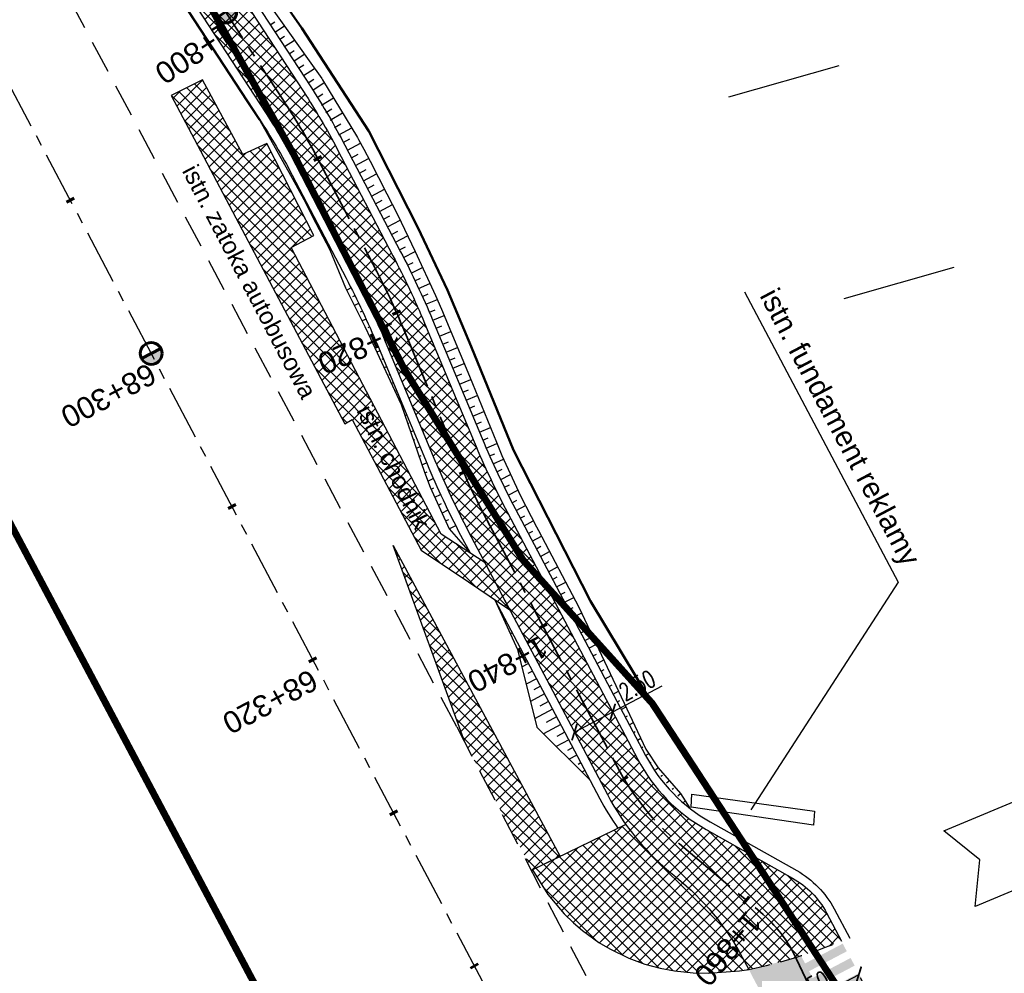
# Model space of a CAD drawing. Header units: metres. Extents: x 7529615 to 7533751, y 5721195 to 5727898.
# Tile 92 of 138: x 7530547 to 7530604, y 5726152 to 5726207. Entities that reach past the tile are written whole.
import ezdxf

# ---------------------------------------------------------------- set-up
doc = ezdxf.new("R2010")
doc.units = ezdxf.units.M
doc.header["$PDMODE"] = 1
doc.header["$PDSIZE"] = 0.3
for name, pattern in [('CENTER', [50.8, 31.75, -6.35, 6.35, -6.35]), ('CENTER2', [28.575, 19.05, -3.175, 3.175, -3.175]), ('DASHED', [19.05, 12.7, -6.35]), ('HIDDEN', [9.525, 6.35, -3.175])]:
    doc.linetypes.add(name, pattern=pattern)
for name, color, linetype in [('C-DROGI-SYTUACJA-ETYKIETY', 7, 'Continuous'), ('D-hatch-chodniki', 221, 'Continuous'), ('D-hatch-pobocza', 131, 'Continuous'), ('D-hatch-zieleńce', 102, 'Continuous'), ('D-pobocza', 60, 'Continuous'), ('D-skarpa', 2, 'Continuous'), ('D-skarpa-kreskowanie', 2, 'Continuous'), ('D-wymiary', 1, 'Continuous')]:
    doc.layers.add(name, color=color, linetype=linetype)
for name, color, linetype, lineweight, true_color in [('D-hatch-ciag-pieszo-rowerowy', 7, 'Continuous', 13, 0xff9f80), ('D-linia-podzialowa-ZRID', 7, 'Continuous', 50, 0x40ff00), ('D-podzialy-dzialek-etap-III', 7, 'Continuous', 30, 0xff0040), ('D-poziome-powl-czerwona', 7, 'Continuous', 9, 0xff6161)]:
    doc.layers.add(name, color=color, linetype=linetype, lineweight=lineweight, true_color=true_color)
for name, color, linetype, lineweight in [('D-krawędzie', 3, 'Continuous', 30), ('D-krawężniki-obniżone', 40, 'DASHED', 30), ('D-obrzeża', 2, 'Continuous', 30), ('D-opisy', 2, 'Continuous', 30), ('D-oś', 2, 'CENTER', 30), ('D-pas-drogowy', 7, 'HIDDEN', 50)]:
    doc.layers.add(name, color=color, linetype=linetype, lineweight=lineweight)
doc.layers.add('D-malowanie-proj', color=7, linetype='Continuous', true_color=0x3333ff)
doc.layers.add('poprzeczki', color=7, linetype='Continuous', true_color=0x0000c7)
doc.styles.add('DIMTEXT', font='simplex.shx', dxfattribs={"width": 0.7})
doc.styles.get("Standard").update_dxf_attribs({"font": 'arial.ttf'})
doc.dimstyles.new('500', dxfattribs={"dimtxt": 1, "dimasz": 0.7, "dimexe": 0.2, "dimexo": 0.5, "dimgap": 0.2, "dimtad": 1, "dimrnd": 0.005, "dimzin": 0, "dimdsep": 46, "dimtxsty": 'DIMTEXT', "dimblk": 'ARCHTICK', "dimcen": 0, "dimclrd": 256, "dimclre": 256, "dimclrt": 2, "dimadec": 5, "dimazin": 0, "dimtfac": 1, "dimtofl": 0, "dimtmove": 0, "dimatfit": 3, "dimfxl": 1, "dimtolj": 1, "dimtzin": 0, "dimlwd": -1, "dimlwe": -1, "dimarcsym": 0})
pattern_1 = [(45, (0, 0), (-0.33675960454, 0.33675960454), []), (135, (0, 0), (-0.33675960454, -0.33675960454), [])]

# ---------------------------------------------------------------- blocks, each defined once
blk = doc.blocks.new('_ArchTick')
at = {"color": 0, "linetype": 'ByBlock', "const_width": 0.15}
blk.add_lwpolyline([(-0.5, -0.5), (0.5, 0.5)], dxfattribs=at)
blk = doc.blocks.new('*D59')
at = {"layer": 'D-wymiary', "transparency": 16777216}
for p, q in [((7530595.227, 5726151.736), (7530590.379, 5726149.193)), ((7530595.455, 5726151.303), (7530595.32, 5726151.559)), ((7530590.606, 5726148.759), (7530590.472, 5726149.016))]:
    blk.add_line(p, q, dxfattribs=at)
at = {"layer": 'Defpoints', "color": 0, "transparency": 16777216}
for p in [(7530595.222, 5726151.746), (7530590.374, 5726149.202), (7530590.379, 5726149.193)]:
    blk.add_point(p, dxfattribs=at)
at = {"layer": 'D-wymiary', "transparency": 16777216, "xscale": 0.6999999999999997, "yscale": 0.6999999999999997, "zscale": 0.6999999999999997}
for p, rotation in [((7530595.227, 5726151.736), 27.68596842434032), ((7530590.379, 5726149.193), 207.6859684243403)]:
    blk.add_blockref('_ArchTick', p, dxfattribs=dict(at, rotation=rotation))
at = {"layer": 'D-wymiary', "color": 2, "transparency": 16777216, "insert": (7530592.478, 5726151.084), "char_height": 1, "attachment_point": 5, "rotation": 27.686, "style": 'DIMTEXT'}
blk.add_mtext('\\A1;5.50', dxfattribs=at)
blk = doc.blocks.new('kilometraz')
at = {"linetype": 'ByBlock', "lineweight": -2}
blk.add_hatch(color=0, dxfattribs=at).paths.add_polyline_path([(0, -0.28125, 0.41421356), (0.28125, 0, 0.41421356), (0, 0.28125)])
at = {"color": 0, "linetype": 'ByBlock', "lineweight": -2}
blk.add_line((0, 0.28125), (0, -0.28125), dxfattribs=at)
blk.add_circle((0, 0), 0.28125, dxfattribs=at)
blk = doc.blocks.new('AeccTickLine')
at = {"color": 0, "linetype": 'ByBlock', "lineweight": -2}
blk.add_line((0, 1), (0, -1), dxfattribs=at)
blk = doc.blocks.new('*D106')
at = {"layer": 'D-wymiary', "linetype": 'ByBlock', "transparency": 16777216}
for p, q in [((7530581.019, 5726166.916), (7530583.878, 5726168.426)), ((7530580.785, 5726167.358), (7530580.925, 5726167.093)), ((7530578.808, 5726165.749), (7530581.019, 5726166.916)), ((7530578.574, 5726166.191), (7530578.714, 5726165.926))]:
    blk.add_line(p, q, dxfattribs=at)
at = {"layer": 'Defpoints', "color": 0, "linetype": 'ByBlock', "transparency": 16777216}
for p in [(7530581.019, 5726166.916), (7530581.019, 5726166.916), (7530578.808, 5726165.749)]:
    blk.add_point(p, dxfattribs=at)
at = {"layer": 'D-wymiary', "linetype": 'ByBlock', "transparency": 16777216, "xscale": 0.6999999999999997, "yscale": 0.6999999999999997, "zscale": 0.6999999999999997}
for p, rotation in [((7530581.019, 5726166.916), 27.83182755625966), ((7530578.808, 5726165.749), 207.8318275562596)]:
    blk.add_blockref('_ArchTick', p, dxfattribs=dict(at, rotation=rotation))
at = {"layer": 'D-wymiary', "color": 2, "linetype": 'ByBlock', "transparency": 16777216, "insert": (7530582.431, 5726168.453), "char_height": 1, "attachment_point": 5, "rotation": 27.8318, "style": 'DIMTEXT'}
blk.add_mtext('\\A1;2.50', dxfattribs=at)

msp = doc.modelspace()

# ---------------------------------------------------------------- hatches: boundary and pattern name
at = {"layer": 'D-hatch-chodniki', "true_color": 0x6e6e6e}
h = msp.add_hatch(dxfattribs=at)
h.set_pattern_fill('ANSI37', color=8, scale=0.15, style=0)
h.set_pattern_definition(pattern_1)
h.paths.add_polyline_path([(7530569.95, 5726176.26), (7530572.683, 5726174.422), (7530575.08, 5726172.81), (7530573.655, 5726175.53), (7530571.11, 5726177.18), (7530566.591, 5726185.821), (7530562.45, 5726193.74), (7530563.76, 5726194.44), (7530561.035, 5726199.74), (7530559.65, 5726199.11), (7530557.32, 5726203.42), (7530555.52, 5726202.51), (7530557.01, 5726199.688), (7530559.614, 5726194.768), (7530565.54, 5726183.56), (7530565.97, 5726183.81)])
at = {"layer": 'D-hatch-ciag-pieszo-rowerowy'}
h = msp.add_hatch(dxfattribs=at)
h.set_pattern_fill('ANSI37', color=256, scale=0.15, style=0)
h.set_pattern_definition(pattern_1)
edge = h.paths.add_edge_path()
edge.add_line((7530579.999, 5726163.494), (7530582.284, 5726164.519))
edge.add_line((7530582.284, 5726164.519), (7530574.938, 5726178.434))
edge.add_arc((7530619.154, 5726201.777), 50, 202.668, 207.8318, ccw=False)
edge.add_line((7530573.016, 5726182.508), (7530570.15, 5726189.371))
edge.add_arc((7530524.012, 5726170.102), 50, 22.668, 27.5934)
edge.add_line((7530568.325, 5726193.262), (7530565.111, 5726199.411))
edge.add_arc((7530529.661, 5726180.883), 40, 27.5934, 33.1309)
edge.add_line((7530563.158, 5726202.745), (7530555.511, 5726214.462))
edge.add_arc((7530589.008, 5726236.325), 40, 208.4475, 213.1309, ccw=False)
edge.add_line((7530553.837, 5726217.27), (7530543.028, 5726237.223))
edge.add_line((7530543.028, 5726237.223), (7530528.099, 5726266.319))
edge.add_line((7530528.099, 5726266.319), (7530507.524, 5726305.704))
edge.add_line((7530507.524, 5726305.704), (7530488.366, 5726341.909))
edge.add_line((7530488.366, 5726341.909), (7530485.291, 5726347.724))
edge.add_line((7530485.291, 5726347.724), (7530482.337, 5726347.963))
edge.add_line((7530482.337, 5726347.963), (7530486.156, 5726340.739))
edge.add_line((7530486.156, 5726340.739), (7530505.312, 5726304.54))
edge.add_line((7530505.312, 5726304.54), (7530525.878, 5726265.169))
edge.add_line((7530525.878, 5726265.169), (7530540.816, 5726236.057))
edge.add_line((7530540.816, 5726236.057), (7530551.688, 5726215.99))
edge.add_arc((7530586.858, 5726235.044), 40, 208.4475, 213.1309)
edge.add_line((7530553.361, 5726213.182), (7530560.998, 5726201.48))
edge.add_arc((7530527.501, 5726179.618), 40, 27.5934, 33.1309, ccw=False)
edge.add_line((7530562.951, 5726198.146), (7530566.06, 5726192.199))
edge.add_arc((7530521.747, 5726169.039), 50, 22.668, 27.5934, ccw=False)
edge.add_line((7530567.884, 5726188.309), (7530570.753, 5726181.44))
edge.add_arc((7530616.891, 5726200.71), 50, 202.668, 207.8318)
edge.add_line((7530572.675, 5726177.366), (7530579.999, 5726163.494))
h = msp.add_hatch(dxfattribs=at)
h.set_pattern_fill('ANSI37', color=256, scale=0.15, style=0)
h.set_pattern_definition(pattern_1)
h.paths.add_polyline_path([(7530586.407, 5726160.127, -0.144123), (7530582.467, 5726164.173), (7530582.284, 5726164.519), (7530579.999, 5726163.494), (7530580.714, 5726162.138, 0.101584), (7530584.546, 5726157.479), (7530584.686, 5726157.365, -0.100735), (7530588.495, 5726152.75), (7530588.874, 5726152.037, 0.045938), (7530594.228, 5726153.684), (7530593.364, 5726155.308, 0.143266), (7530591.402, 5726157.316)])
at = {"layer": 'D-hatch-pobocza'}
h = msp.add_hatch(dxfattribs=at)
h.set_pattern_fill('ANSI37', color=256, scale=0.15, style=0)
h.set_pattern_definition(pattern_1)
h.paths.add_polyline_path([(7530568.335, 5726176.526), (7530572.471, 5726165.171), (7530576.37, 5726157.785), (7530577.986, 5726158.574)])
at = {"layer": 'D-hatch-zieleńce'}
h = msp.add_hatch(dxfattribs=at)
h.set_pattern_fill('ANSI37', color=256, scale=0.15, style=0)
h.set_pattern_definition(pattern_1)
edge = h.paths.add_edge_path()
edge.add_line((7530581.772, 5726160.424), (7530576.381, 5726157.79))
edge.add_line((7530576.381, 5726157.79), (7530577.273, 5726156.368))
edge.add_line((7530577.273, 5726156.368), (7530578.214, 5726155.248))
edge.add_line((7530578.214, 5726155.248), (7530578.745, 5726154.735))
edge.add_line((7530578.745, 5726154.735), (7530579.267, 5726154.288))
edge.add_line((7530579.267, 5726154.288), (7530580.224, 5726153.599))
edge.add_line((7530580.224, 5726153.599), (7530580.841, 5726153.23))
edge.add_line((7530580.841, 5726153.23), (7530581.943, 5726152.696))
edge.add_line((7530581.943, 5726152.696), (7530582.863, 5726152.357))
edge.add_line((7530582.863, 5726152.357), (7530583.752, 5726152.113))
edge.add_line((7530583.752, 5726152.113), (7530584.577, 5726151.955))
edge.add_line((7530584.577, 5726151.955), (7530585.659, 5726151.843))
edge.add_line((7530585.659, 5726151.843), (7530586.52, 5726151.83))
edge.add_line((7530586.52, 5726151.83), (7530588.346, 5726151.964))
edge.add_line((7530588.346, 5726151.964), (7530588.874, 5726152.037))
edge.add_line((7530588.874, 5726152.037), (7530588.495, 5726152.75))
edge.add_arc((7530575.253, 5726145.703), 15, 28.0243, 51.0335)
edge.add_line((7530584.686, 5726157.365), (7530584.546, 5726157.479))
edge.add_arc((7530593.979, 5726169.141), 15, 215.5345, 231.0335, ccw=False)
at = {"layer": 'D-malowanie-proj'}
h = msp.add_hatch(color=256, dxfattribs=at)
h.paths.add_polyline_path([(7530594.535, 5726153.09), (7530594.302, 5726153.533), (7530591.647, 5726152.135), (7530591.88, 5726151.693)])
h.paths.add_polyline_path([(7530589.644, 5726151.646), (7530589.411, 5726152.089), (7530588.969, 5726151.856), (7530589.202, 5726151.414)])
h.paths.add_polyline_path([(7530590.11, 5726150.762), (7530589.877, 5726151.204), (7530589.435, 5726150.971), (7530589.668, 5726150.529)])
h = msp.add_hatch(color=256, dxfattribs=at)
h.paths.add_polyline_path([(7530594.988, 5726152.263), (7530594.755, 5726152.705), (7530592.1, 5726151.308), (7530592.333, 5726150.865)])
h.paths.add_polyline_path([(7530595.453, 5726151.378), (7530595.22, 5726151.82), (7530592.566, 5726150.423), (7530592.799, 5726149.98)])
h.paths.add_polyline_path([(7530595.919, 5726150.493), (7530595.686, 5726150.935), (7530593.031, 5726149.538), (7530593.264, 5726149.095)])
h.paths.add_polyline_path([(7530596.385, 5726149.608), (7530596.152, 5726150.05), (7530593.497, 5726148.653), (7530593.73, 5726148.211)])
h.paths.add_polyline_path([(7530590.563, 5726149.934), (7530590.33, 5726150.376), (7530589.888, 5726150.144), (7530590.12, 5726149.701)])
h.paths.add_polyline_path([(7530591.029, 5726149.049), (7530590.796, 5726149.491), (7530590.353, 5726149.259), (7530590.586, 5726148.816)])
h.paths.add_polyline_path([(7530591.494, 5726148.164), (7530591.262, 5726148.607), (7530590.819, 5726148.374), (7530591.052, 5726147.931)])
edge = h.paths.add_edge_path()
edge.add_arc((7530629.663, 5726068.216), 87.705, 115.49782, 115.82468)
edge.add_line((7530591.457, 5726147.162), (7530591.285, 5726147.489))
edge.add_line((7530591.285, 5726147.489), (7530591.727, 5726147.722))
edge.add_line((7530591.727, 5726147.722), (7530591.908, 5726147.378))
at = {"layer": 'D-poziome-powl-czerwona'}
h = msp.add_hatch(color=256, dxfattribs=at)
h.dxf.hatch_style = 1
edge = h.paths.add_edge_path()
edge.add_arc((7530629.663, 5726068.216), 87.705, 113.86417, 115.83227)
edge.add_line((7530591.446, 5726147.157), (7530588.876, 5726152.037))
edge.add_arc((7530577.071, 5726203.337), 52.641, 282.9583, 286.357)
edge.add_line((7530591.896, 5726152.827), (7530594.18, 5726148.423))

# ---------------------------------------------------------------- linework, layer by layer
at = {"layer": 'D-krawędzie', "linetype": 'HIDDEN', "ltscale": 0.3, "flags": 128}
for points in [[(7530572.01, 5726166.06), (7530548.24, 5726210.73)], [(7530572.01, 5726166.06), (7530620.381, 5726072.761), (7530641.555, 5726032.008), (7530660.961, 5725995.07), (7530689.128, 5725941.54), (7530707.336, 5725907.032), (7530725.256, 5725873.093), (7530743.97, 5725837.654), (7530770.527, 5725787.119), (7530787.864, 5725754.267), (7530809.898, 5725712.542), (7530824.739, 5725684.389), (7530840.856, 5725653.693), (7530860.675, 5725616.154), (7530865.283, 5725607.394), (7530878.05, 5725583.08), (7530918.172, 5725507.178), (7530950.163, 5725446.305), (7530993.419, 5725364.265), (7531022.766, 5725308.719), (7531053.81, 5725249.872), (7531081.166, 5725197.875), (7531103.902, 5725154.541), (7531128.123, 5725108.448), (7531149.3, 5725068.25), (7531167.38, 5725033.767), (7531197.165, 5724976.988), (7531228.151, 5724918.034), (7531253.153, 5724870.491), (7531286.796, 5724806.654), (7531306.74, 5724768.665), (7531335.094, 5724714.652), (7531357.319, 5724672.439), (7531373.645, 5724641.454), (7531392.162, 5724605.999), (7531418.48, 5724555.853), (7531439.727, 5724515.582), (7531468.399, 5724461.077), (7531491.782, 5724416.528), (7531531.99, 5724339.833), (7531557.227, 5724291.659), (7531569.852, 5724267.577), (7531591.376, 5724226.548), (7531610.004, 5724191.103), (7531616.883, 5724177.999), (7531629.985, 5724153.025), (7531641.007, 5724132.022), (7531664.906, 5724087.617), (7531677.644, 5724064.786), (7531683.112, 5724054.988), (7531686.753, 5724048.18), (7531695.448, 5724031.697), (7531703.749, 5724015.917), (7531709.214, 5724005.514), (7531719.389, 5723986.147), (7531726.295, 5723973), (7531732.741, 5723960.736), (7531735.13, 5723956.19)]]:
    msp.add_lwpolyline(points, dxfattribs=at)
at = {"layer": 'D-krawędzie', "color": 7, "linetype": 'ByBlock'}
msp.add_lwpolyline([(7530569.95, 5726176.26), (7530572.683, 5726174.422), (7530575.08, 5726172.81), (7530573.655, 5726175.53), (7530571.11, 5726177.18), (7530566.591, 5726185.821), (7530562.45, 5726193.74), (7530563.76, 5726194.44), (7530561.035, 5726199.74), (7530559.65, 5726199.11), (7530557.32, 5726203.42), (7530555.52, 5726202.51), (7530557.01, 5726199.688), (7530559.614, 5726194.768), (7530565.54, 5726183.56), (7530565.97, 5726183.81)], close=True, dxfattribs=at)
at = {"layer": 'D-krawędzie'}
for points in [[(7530592.61, 5726160.38), (7530585.54, 5726161.41), (7530585.58, 5726162.16), (7530592.67, 5726161.18), (7530592.61, 5726160.38), (7530592.61, 5726160.38)], [(7530581.772, 5726160.424), (7530576.381, 5726157.79), (7530577.273, 5726156.368), (7530578.214, 5726155.248), (7530578.745, 5726154.735), (7530579.267, 5726154.288), (7530580.224, 5726153.599), (7530580.841, 5726153.23), (7530581.943, 5726152.696), (7530582.863, 5726152.357), (7530583.752, 5726152.113), (7530584.577, 5726151.955), (7530585.659, 5726151.843), (7530586.52, 5726151.83), (7530588.346, 5726151.964), (7530588.874, 5726152.037)]]:
    msp.add_lwpolyline(points, dxfattribs=at)
at = {"layer": 'D-krawężniki-obniżone', "ltscale": 0.1}
msp.add_arc((7530582.607, 5726181.936), 30.548, 281.8381, 292.359, dxfattribs=at)
at = {"layer": 'D-linia-podzialowa-ZRID', "color": 12, "ltscale": 15, "true_color": 0xc70000}
msp.add_lwpolyline([(7530343.244, 5726623.649), (7530360.23, 5726591.747), (7530383.209, 5726548.059), (7530406.018, 5726503.606), (7530427.465, 5726462.62), (7530447.928, 5726424.388), (7530471.127, 5726379.921), (7530490.501, 5726343.033), (7530509.499, 5726306.733), (7530529.89, 5726267.244), (7530543.852, 5726238.99), (7530554.809, 5726218.944), (7530559.027, 5726212.223), (7530563.061, 5726206.41), (7530566.934, 5726200.464), (7530569.771, 5726194.902), (7530571.473, 5726191.282), (7530572.839, 5726188.025), (7530575.295, 5726182.035), (7530579.737, 5726173.306), (7530583.3, 5726167.41), (7530583.3, 5726167.41), (7530583.3, 5726167.41)], dxfattribs=at)
at = {"layer": 'D-obrzeża'}
for points in [[(7530341.029, 5726622.467), (7530357.948, 5726590.066), (7530380.911, 5726546.861), (7530404.057, 5726502.584), (7530425.547, 5726461.605), (7530445.927, 5726422.724), (7530468.894, 5726378.737), (7530488.366, 5726341.909), (7530507.524, 5726305.704), (7530528.099, 5726266.319), (7530543.028, 5726237.223), (7530553.837, 5726217.27, 0.020438), (7530555.511, 5726214.462), (7530563.158, 5726202.745, -0.024166), (7530565.111, 5726199.411), (7530568.325, 5726193.262, -0.021495), (7530570.15, 5726189.371), (7530573.016, 5726182.508, 0.022535), (7530574.938, 5726178.434), (7530582.467, 5726164.173, 0.144123), (7530586.407, 5726160.127), (7530591.402, 5726157.316, -0.143266), (7530593.364, 5726155.308), (7530594.228, 5726153.684)], [(7530338.815, 5726621.306), (7530355.736, 5726588.901), (7530378.7, 5726545.696), (7530401.842, 5726501.425), (7530423.333, 5726460.444), (7530443.712, 5726421.565), (7530466.681, 5726377.574), (7530486.156, 5726340.739), (7530505.312, 5726304.54), (7530525.878, 5726265.169), (7530540.816, 5726236.057), (7530551.688, 5726215.99, 0.020438), (7530553.361, 5726213.182), (7530560.998, 5726201.48, -0.024166), (7530562.951, 5726198.146), (7530566.06, 5726192.199, -0.021495), (7530567.884, 5726188.309), (7530570.753, 5726181.44, 0.022535), (7530572.675, 5726177.366), (7530580.714, 5726162.138, 0.101584), (7530584.546, 5726157.479), (7530584.686, 5726157.365, -0.100735), (7530588.495, 5726152.75), (7530588.874, 5726152.037)]]:
    msp.add_lwpolyline(points, format="xyb", dxfattribs=at)
at = {"layer": 'D-opisy'}
for points in [[(7530588.626, 5726191.186), (7530597.5, 5726174.402), (7530588.999, 5726161.261)], [(7530634.959, 5726172.037), (7530628.421, 5726164.767), (7530628.535, 5726166.809), (7530601.945, 5726155.679), (7530602.216, 5726158.381), (7530600.133, 5726160.046), (7530626.689, 5726171.114), (7530625.185, 5726172.321), (7530634.959, 5726172.037)]]:
    msp.add_lwpolyline(points, dxfattribs=at)
at = {"layer": 'D-oś', "ltscale": 0.1}
msp.add_lwpolyline([(7530594.845, 5726110.895), (7530540.21, 5726214.45), (7530503.32, 5726286.651), (7530486.173, 5726319.196), (7530460.325, 5726368.218), (7530439.346, 5726408.03), (7530417.989, 5726448.552), (7530400.958, 5726480.914), (7530382.667, 5726515.602), (7530364.162, 5726550.682), (7530346.91, 5726583.371), (7530329.964, 5726615.378), (7530313.508, 5726646.548)], dxfattribs=at)
at = {"layer": 'D-oś', "linetype": 'CENTER2', "lineweight": 35, "ltscale": 0.2}
msp.add_lwpolyline([(7530467.787, 5726378.156), (7530487.261, 5726341.324), (7530506.418, 5726305.122), (7530526.989, 5726265.744), (7530541.922, 5726236.64), (7530552.763, 5726216.63, 0.020438), (7530554.436, 5726213.822), (7530562.078, 5726202.113, -0.024166), (7530564.031, 5726198.778), (7530567.392, 5726192.349, -0.021495), (7530568.851, 5726189.237), (7530572.059, 5726181.558, 0.022535), (7530573.596, 5726178.299), (7530581.269, 5726163.764, 0.096558), (7530584.871, 5726159.294), (7530589.549, 5726155.354, -0.108108), (7530591.633, 5726152.643), (7530599.06, 5726136.869, -0.193566), (7530599.404, 5726130.909), (7530599.097, 5726129.998, 0.223174), (7530599.583, 5726125.774), (7530602.576, 5726120.93, -0.017191)], format="xyb", dxfattribs=at)
at = {"layer": 'D-pas-drogowy', "ltscale": 0.2, "flags": 128}
msp.add_lwpolyline([(7531633.019, 5724182.834, 0.4, 0.4, 0), (7531617.559, 5724211.608, 0.4, 0.4, 0), (7531566.784, 5724302.736, 0.4, 0.4, 0), (7531538.419, 5724356.47, 0.4, 0.4, 0), (7531526.32, 5724379.39, 0.4, 0.4, 0), (7531516.102, 5724393.607, 0.4, 0.4, 0.001485), (7531513.78, 5724396.838, 0.4, 0.4, 0), (7531501.87, 5724413.41, 0.4, 0.4, 0), (7531474.926, 5724464.508, 0.4, 0.4, 0), (7531446.2, 5724518.992, 0.4, 0.4, 0), (7531424.962, 5724559.262, 0.4, 0.4, 0), (7531398.444, 5724609.566, 0.4, 0.4, 0), (7531379.647, 5724645.216, 0.4, 0.4, 0), (7531365.23, 5724672.56, 0.4, 0.4, 0), (7531341.306, 5724717.915, 0.4, 0.4, 0), (7531312.9, 5724771.789, 0.4, 0.4, 0), (7531292.591, 5724810.307, 0.4, 0.4, 0), (7531259.392, 5724873.271, 0.4, 0.4, 0), (7531233.74, 5724921.923, 0.4, 0.4, 0), (7531203.073, 5724980.092, 0.4, 0.4, 0), (7531173.471, 5725036.225, 0.4, 0.4, 0), (7531168.27, 5725046.09, 0.4, 0.4, 0), (7531172.29, 5725062.58, 0.4, 0.4, 0), (7531166.31, 5725074.58, 0.4, 0.4, 0), (7531150.32, 5725079.6, 0.4, 0.4, 0), (7531141.5, 5725096.43, 0.4, 0.4, 0), (7531109.312, 5725157.814, 0.4, 0.4, 0), (7531086.641, 5725201.048, 0.4, 0.4, 0), (7531059.198, 5725253.384, 0.4, 0.4, 0), (7531028.207, 5725312.489, 0.4, 0.4, 0), (7530999.105, 5725367.99, 0.4, 0.4, 0), (7530956.248, 5725449.725, 0.4, 0.4, 0), (7530924.398, 5725510.464, 0.4, 0.4, 0), (7530897.51, 5725561.74, 0.4, 0.4, 0), (7530894.46, 5725566.14, 0.4, 0.4, 0), (7530892.16, 5725570.49, 0.4, 0.4, 0), (7530869.363, 5725613.307, 0.4, 0.4, 0), (7530861.694, 5725627.705, 0.4, 0.4, 0), (7530852.74, 5725644.52, 0.4, 0.4, 0), (7530831.51, 5725684.2, 0.4, 0.4, 0), (7530811.13, 5725722.52, 0.4, 0.4, 0), (7530792.348, 5725757.941, 0.4, 0.4, 0), (7530768.03, 5725803.8, 0.4, 0.4, 0), (7530748.769, 5725840.179, 0.4, 0.4, 0), (7530727.7, 5725879.97, 0.4, 0.4, 0), (7530712.098, 5725909.545, 0.4, 0.4, 0), (7530693.644, 5725944.645, 0.4, 0.4, 0), (7530665.702, 5725997.539, 0.4, 0.4, 0), (7530641.76, 5726042.88, 0.4, 0.4, 0), (7530616.5, 5726091.48, 0.4, 0.4, 0), (7530604.628, 5726114.32, 0.4, 0.4, -0.007763), (7530602.5, 5726118.43, 0.4, 0.4, 0), (7530603.992, 5726123.395, 0.4, 0.4, 0), (7530606.53, 5726131.84, 0.4, 0.4, 0), (7530603.27, 5726136.83, 0.4, 0.4, 0), (7530593.776, 5726151.369, 0.4, 0.4, 0), (7530590.203, 5726156.84, 0.4, 0.4, 0), (7530583.3, 5726167.41, 0.4, 0.4, 0), (7530580.578, 5726170.428, 0.4, 0.4, 0), (7530575.85, 5726175.67, 0.4, 0.4, 0), (7530569.01, 5726186.66, 0.4, 0.4, 0), (7530562.555, 5726199.189, 0.4, 0.4, 0), (7530555.67, 5726211.39, 0.4, 0.4, 0), (7530548.29, 5726224.23, 0.4, 0.4, 0), (7530540.58, 5726237.71, 0.4, 0.4, 0), (7530532.68, 5726252.65, 0.4, 0.4, 0), (7530524.06, 5726269.35, 0.4, 0.4, 0), (7530502.82, 5726309.91, 0.4, 0.4, 0), (7530488.83, 5726336.63, 0.4, 0.4, 0), (7530466.03, 5726380.16, 0.4, 0.4, 0), (7530438.47, 5726432.77, 0.4, 0.4, 0), (7530424.53, 5726459.09, 0.4, 0.4, 0), (7530401.63, 5726502.97, 0.4, 0.4, 0), (7530383.38, 5726538.06, 0.4, 0.4, 0), (7530353.97, 5726593.52, 0.4, 0.4, 0), (7530338.47, 5726622.74, 0.4, 0.4, 0), (7530322.01, 5726653.88, 0.4, 0.4, 0), (7530297.54, 5726700.33, 0.4, 0.4, 0), (7530287.38, 5726719.6, 0.4, 0.4, 0), (7530285.95, 5726722.316, 0.4, 0.4, 0), (7530280.26, 5726733.12, 0.4, 0.4, 0), (7530266.73, 5726758.74, 0.4, 0.4, 0), (7530260.42, 5726770.47, 0.4, 0.4, 0), (7530253.25, 5726783.82, 0.4, 0.4, 0), (7530244.95, 5726799.33, 0.4, 0.4, 0), (7530239.39, 5726808.49, 0.4, 0.4, 0), (7530238.29, 5726807.9, 0.4, 0.4, 0), (7530218.11, 5726850.67, 0.4, 0.4, 0), (7530175.907, 5726928.168, 0.4, 0.4, 0), (7530096.68, 5727076.15, 0.4, 0.4, 0), (7530094.68, 5727079.89, 0.4, 0.4, 0), (7530064.597, 5727135.523, 0.4, 0.4, 0), (7530046.731, 5727168.892, 0.4, 0.4, 0), (7530025.803, 5727208.461, 0.4, 0.4, 0), (7530012.847, 5727232.979, 0.4, 0.4, 0), (7529994.15, 5727268.45, 0.4, 0.4, 0), (7529981.671, 5727291.93, 0.4, 0.4, 0), (7529949.89, 5727351.73, 0.4, 0.4, 0), (7529924.75, 5727399.03, 0.4, 0.4, 0), (7529915.516, 5727417.1, 0.4, 0.4, 0), (7529885.83, 5727475.19, 0.4, 0.4, 0), (7529862.56, 5727519.97, 0.4, 0.4, 0), (7529852.985, 5727538.191, 0.4, 0.4, 0), (7529836.513, 5727569.511, 0.4, 0.4, 0), (7529815.369, 5727609.141, 0.4, 0.4, 0), (7529792.795, 5727651.247, 0.4, 0.4, 0), (7529774.199, 5727685.858, 0.4, 0.4, 0), (7529746.966, 5727736.059, 0.4, 0.4, 0), (7529733.92, 5727757.62, 0.4, 0.4, 0), (7529708.607, 5727806.389, 0.4, 0.4, 0), (7529688.492, 5727796.345, 0.4, 0.4, 0), (7529723.55, 5727729.88, 0.4, 0.4, 0), (7529725.42, 5727730.2, 0.4, 0.4, 0), (7529735.38, 5727711.28, 0.4, 0.4, 0), (7529739.21, 5727707.77, 0.4, 0.4, 0), (7529753.31, 5727681.13, 0.4, 0.4, 0), (7529755.178, 5727682.114, 0.4, 0.4, 0), (7529792.102, 5727611.923, 0.4, 0.4, 0), (7529811.741, 5727574.662, 0.4, 0.4, 0), (7529835.194, 5727530.193, 0.4, 0.4, 0), (7529857.56, 5727487.787, 0.4, 0.4, 0), (7529875.155, 5727454.426, 0.4, 0.4, 0), (7529890.63, 5727425.131, 0.4, 0.4, 0), (7529900.671, 5727406.159, 0.4, 0.4, 0), (7529953.284, 5727306.747, 0.4, 0.4, 0), (7529983.208, 5727250.207, 0.4, 0.4, 0), (7530015.379, 5727189.42, 0.4, 0.4, 0), (7530062.319, 5727099.625, 0.4, 0.4, 0), (7530100.06, 5727027.16, 0.4, 0.4, 0), (7530105.06, 5727018.32, 0.4, 0.4, 0), (7530143.175, 5726945.066, 0.4, 0.4, 0), (7530170.547, 5726892.961, 0.4, 0.4, 0), (7530195.92, 5726850.75, 0.4, 0.4, 0), (7530194.71, 5726849.15, 0.4, 0.4, 0), (7530197.22, 5726845.06, 0.4, 0.4, 0), (7530254.03, 5726738.21, 0.4, 0.4, 0), (7530261.371, 5726724.163, 0.4, 0.4, 0), (7530281.54, 5726685.57, 0.4, 0.4, 0), (7530289.214, 5726671.967, 0.4, 0.4, 0), (7530300.51, 5726651.778, 0.4, 0.4, 0), (7530303.939, 5726645.168, 0.4, 0.4, 0), (7530334.708, 5726583.665, 0.4, 0.4, 0), (7530397.759, 5726458.5, 0.4, 0.4, 0), (7530450.41, 5726357.28, 0.4, 0.4, 0), (7530482.4, 5726303.41, 0.4, 0.4, 0), (7530483.688, 5726301.003, 0.4, 0.4, 0), (7530491.35, 5726283.94, 0.4, 0.4, 0), (7530512.67, 5726243.78, 0.4, 0.4, 0), (7530529.43, 5726209.46, 0.4, 0.4, 0), (7530571.29, 5726130.56, 0.4, 0.4, 0), (7530581.28, 5726107.21, 0.4, 0.4, 0), (7530591.16, 5726088.44, 0.4, 0.4, 0), (7530597.42, 5726080.68, 0.4, 0.4, 0), (7530607.21, 5726063.51, 0.4, 0.4, 0), (7530610.82, 5726061.93, 0.4, 0.4, 0), (7530634.935, 5726016.147, 0.4, 0.4, 0), (7530642.914, 5726001.078, 0.4, 0.4, 0), (7530695.12, 5725902.09, 0.4, 0.4, 0), (7530708.718, 5725876.303, 0.4, 0.4, 0), (7530755.54, 5725787.51, 0.4, 0.4, 0), (7530802.56, 5725694.925, 0.4, 0.4, 0), (7530840.085, 5725624.059, 0.4, 0.4, 0), (7530865.243, 5725577.494, 0.4, 0.4, 0), (7530914.557, 5725484.684, 0.4, 0.4, 0), (7530964.182, 5725390.836, 0.4, 0.4, 0), (7531008.007, 5725307.954, 0.4, 0.4, 0), (7531059.253, 5725211.041, 0.4, 0.4, 0), (7531127.66, 5725081.67, 0.4, 0.4, 0), (7531345.12, 5724669.94, 0.4, 0.4, 0), (7531388.464, 5724586.93, 0.4, 0.4, 0), (7531412.35, 5724541.183, 0.4, 0.4, 0), (7531482.09, 5724407.62, 0.4, 0.4, 0), (7531504.02, 5724366.79, 0.4, 0.4, 0), (7531519.374, 5724337.52, 0.4, 0.4, 0), (7531563.749, 5724252.932, 0.4, 0.4, 0), (7531602.175, 5724179.681, 0.4, 0.4, 0), (7531619.177, 5724147.204, 0.4, 0.4, 0), (7531625.038, 5724135.635, 0.4, 0.4, 0), (7531656.796, 5724073.316, 0.4, 0.4, 0), (7531675.12, 5724037.36, 0.4, 0.4, 0), (7531682.71, 5724022.92, 0.4, 0.4, 0), (7531705.565, 5723979.811, 0.4, 0.4, 0), (7531736.606, 5723921.262, 0.4, 0.4, 0), (7531750.46, 5723895.13, 0.4, 0.4, 0), (7531740.77, 5723886.56, 0.4, 0.4, 0), (7531732.86, 5723885, 0.4, 0.4, 0), (7531722.18, 5723887.77, 0.4, 0.4, 0), (7531729.87, 5723862.17, 0.4, 0.4, 0), (7531742.92, 5723861.93, 0.4, 0.4, 0), (7531763.71, 5723859.52, 0.4, 0.4, 0), (7531768.42, 5723854.12, 0.4, 0.4, 0), (7531787.42, 5723817.97, 0.4, 0.4, 0), (7531795.57, 5723809.82, 0.4, 0.4, 0), (7531816.347, 5723819.85, 0.4, 0.4, 0), (7531816.347, 5723819.85, 0.4, 0.4, 0), (7531805.06, 5723843.23, 0.4, 0.4, 0), (7531803.61, 5723886.23, 0.4, 0.4, 0), (7531803.61, 5723886.23, 0.4, 0.4, 0), (7531780.08, 5723929.25, 0.4, 0.4, 0), (7531758.69, 5723936.76, 0.4, 0.4, 0), (7531749.359, 5723946.412, 0.4, 0.4, 0), (7531742.71, 5723953.29, 0.4, 0.4, 0), (7531735.177, 5723967.878, 0.4, 0.4, 0), (7531722.37, 5723992.68, 0.4, 0.4, 0), (7531705.042, 5724030.886, 0.4, 0.4, 0), (7531699.47, 5724043.17, 0.4, 0.4, 0), (7531692.69, 5724058.11, 0.4, 0.4, 0), (7531679.672, 5724084.017, 0.4, 0.4, 0), (7531674.55, 5724094.21, 0.4, 0.4, 0), (7531666.633, 5724114.003, 0.4, 0.4, 0), (7531649, 5724153.82, 0.4, 0.4, 0), (7531641.49, 5724149.34, 0.4, 0.4, 0), (7531626.04, 5724179.34, 0.4, 0.4, 0), (7531633.03, 5724182.84, 0, 0, 0)], format="xyseb", dxfattribs=at)
at = {"layer": 'D-pobocza'}
for points in [[(7530324.032, 5726655.814), (7530341.472, 5726622.699), (7530358.39, 5726590.299), (7530381.354, 5726547.095), (7530404.5, 5726502.816), (7530425.99, 5726461.837), (7530446.37, 5726422.955), (7530469.336, 5726378.97), (7530488.808, 5726342.142), (7530507.967, 5726305.936), (7530528.543, 5726266.549), (7530543.47, 5726237.456), (7530554.277, 5726217.509, 0.020438), (7530555.929, 5726214.736), (7530563.577, 5726203.019, -0.024166), (7530565.554, 5726199.643), (7530568.768, 5726193.493, -0.021495), (7530570.611, 5726189.564), (7530573.478, 5726182.701, 0.022535), (7530575.38, 5726178.667), (7530582.909, 5726164.407)], [(7530320.936, 5726654.183), (7530338.372, 5726621.074), (7530355.294, 5726588.668), (7530378.258, 5726545.463), (7530401.399, 5726501.193), (7530422.89, 5726460.212), (7530443.269, 5726421.333), (7530466.238, 5726377.342), (7530485.714, 5726340.506), (7530504.869, 5726304.308), (7530525.434, 5726264.939), (7530540.374, 5726235.824), (7530551.248, 5726215.751, 0.020438), (7530552.942, 5726212.908), (7530560.579, 5726201.207, -0.024166), (7530562.508, 5726197.914), (7530565.617, 5726191.967, -0.021495), (7530567.423, 5726188.116), (7530570.292, 5726181.248, 0.022535), (7530572.232, 5726177.133), (7530572.779, 5726176.098)], [(7530582.909, 5726164.407, 0.144123), (7530586.652, 5726160.563), (7530591.647, 5726157.752, -0.143266), (7530593.805, 5726155.543), (7530594.702, 5726153.857)], [(7530580.272, 5726161.905, 0.032271), (7530581.317, 5726160.201, 0.032271)]]:
    msp.add_lwpolyline(points, format="xyb", dxfattribs=at)
for points in [[(7530572.471, 5726165.171), (7530568.335, 5726176.526), (7530577.986, 5726158.574), (7530576.314, 5726157.758)], [(7530574.203, 5726173.4), (7530580.272, 5726161.905)]]:
    msp.add_lwpolyline(points, dxfattribs=at)
at = {"layer": 'D-podzialy-dzialek-etap-III'}
for points in [[(7530587.726, 5726202.449), (7530594.085, 5726204.249)], [(7530594.377, 5726190.8), (7530600.736, 5726192.6)]]:
    msp.add_lwpolyline(points, dxfattribs=at)
at = {"layer": 'D-skarpa', "linetype": 'Continuous'}
for points in [[(7530554.413, 5726210.543), (7530559.889, 5726202.175), (7530560.576, 5726201.132), (7530560.639, 5726201.066), (7530562.414, 5726197.927), (7530562.414, 5726197.927), (7530562.708, 5726197.364), (7530563.176, 5726196.509), (7530563.868, 5726195.137), (7530564.687, 5726193.608), (7530565.586, 5726191.406), (7530566.71, 5726189.174), (7530567.037, 5726188.479), (7530568.799, 5726184.672), (7530570.143, 5726180.758), (7530570.477, 5726179.904), (7530571.565, 5726177.482), (7530572.779, 5726176.098)], [(7530560.593, 5726208.606), (7530563.478, 5726204.518), (7530564.209, 5726203.504), (7530564.265, 5726203.421), (7530566.282, 5726200.092), (7530566.339, 5726199.985), (7530566.639, 5726199.419), (7530567.004, 5726198.726), (7530567.978, 5726196.843), (7530568.587, 5726195.647), (7530569.603, 5726193.505), (7530570.789, 5726190.975), (7530571.127, 5726190.187), (7530572.737, 5726186.317), (7530574.298, 5726182.494), (7530574.607, 5726181.736), (7530575.685, 5726179.402), (7530576.611, 5726177.598), (7530576.724, 5726177.388), (7530579.066, 5726172.97), (7530581.199, 5726168.443), (7530582.936, 5726164.759), (7530583.636, 5726163.689), (7530583.636, 5726163.689), (7530584.937, 5726162.208), (7530585.469, 5726161.35)], [(7530574.203, 5726173.4), (7530575.517, 5726170.52), (7530576.629, 5726166.035), (7530579.659, 5726163.035), (7530579.659, 5726163.035), (7530579.674, 5726163.037)]]:
    msp.add_lwpolyline(points, dxfattribs=at)
at = {"layer": 'D-skarpa-kreskowanie', "linetype": 'Continuous'}
for p, q in [((7530561.237, 5726206.603, 107.772), (7530561.501, 5726206.775, 107.563)), ((7530561.511, 5726206.184, 107.781), (7530562.053, 5726206.538, 107.35)), ((7530561.784, 5726205.765, 107.79), (7530562.063, 5726205.947, 107.568)), ((7530562.057, 5726205.347, 107.798), (7530562.63, 5726205.72, 107.343)), ((7530562.331, 5726204.928, 107.807), (7530562.624, 5726205.12, 107.573)), ((7530562.604, 5726204.509, 107.816), (7530563.207, 5726204.903, 107.336)), ((7530562.877, 5726204.09, 107.824), (7530563.186, 5726204.292, 107.578)), ((7530563.15, 5726203.672, 107.833), (7530563.788, 5726204.088, 107.326)), ((7530563.424, 5726203.253, 107.842), (7530563.752, 5726203.467, 107.58)), ((7530563.689, 5726202.83, 107.849), (7530564.362, 5726203.262, 107.316)), ((7530563.942, 5726202.398, 107.855), (7530564.284, 5726202.612, 107.585)), ((7530564.195, 5726201.967, 107.86), (7530564.89, 5726202.39, 107.317)), ((7530564.448, 5726201.535, 107.865), (7530564.801, 5726201.745, 107.591)), ((7530564.701, 5726201.104, 107.871), (7530565.418, 5726201.518, 107.318)), ((7530564.954, 5726200.673, 107.876), (7530565.318, 5726200.877, 107.597)), ((7530565.206, 5726200.241, 107.881), (7530565.947, 5726200.645, 107.319)), ((7530565.459, 5726199.81, 107.887), (7530565.835, 5726200.009, 107.603)), ((7530565.697, 5726199.37, 107.89), (7530566.455, 5726199.766, 107.319)), ((7530565.928, 5726198.927, 107.891), (7530566.309, 5726199.126, 107.605)), ((7530566.16, 5726198.484, 107.892), (7530566.922, 5726198.882, 107.319)), ((7530566.391, 5726198.041, 107.891), (7530566.772, 5726198.24, 107.605)), ((7530566.623, 5726197.598, 107.889), (7530567.382, 5726197.994, 107.318)), ((7530566.855, 5726197.154, 107.888), (7530567.233, 5726197.352, 107.603)), ((7530567.086, 5726196.711, 107.886), (7530567.842, 5726197.106, 107.318)), ((7530567.318, 5726196.268, 107.883), (7530567.694, 5726196.465, 107.6)), ((7530567.549, 5726195.825, 107.88), (7530568.297, 5726196.216, 107.317)), ((7530567.781, 5726195.382, 107.876), (7530568.153, 5726195.576, 107.597)), ((7530568.013, 5726194.939, 107.873), (7530568.742, 5726195.32, 107.324)), ((7530568.244, 5726194.496, 107.869), (7530568.601, 5726194.682, 107.601)), ((7530568.476, 5726194.053, 107.866), (7530569.171, 5726194.416, 107.343)), ((7530568.707, 5726193.609, 107.862), (7530569.047, 5726193.787, 107.607)), ((7530568.939, 5726193.166, 107.859), (7530569.6, 5726193.512, 107.361)), ((7530569.156, 5726192.716, 107.855), (7530569.486, 5726192.883, 107.608)), ((7530569.373, 5726192.265, 107.852), (7530570.032, 5726192.59, 107.362)), ((7530569.59, 5726191.815, 107.848), (7530569.919, 5726191.972, 107.605)), ((7530565.904, 5726191.406, 107.727), (7530565.652, 5726191.275, 107.538)), ((7530569.807, 5726191.364, 107.845), (7530570.464, 5726191.669, 107.362)), ((7530566.121, 5726190.955, 107.724), (7530565.998, 5726190.894, 107.632)), ((7530570.024, 5726190.914, 107.842), (7530570.352, 5726191.061, 107.602)), ((7530570.231, 5726190.459, 107.838), (7530570.888, 5726190.744, 107.361)), ((7530566.338, 5726190.505, 107.72), (7530566.098, 5726190.388, 107.542)), ((7530570.428, 5726190, 107.835), (7530570.758, 5726190.138, 107.596)), ((7530566.555, 5726190.054, 107.716), (7530566.438, 5726190, 107.63)), ((7530566.772, 5726189.604, 107.713), (7530566.545, 5726189.501, 107.546)), ((7530570.622, 5726189.539, 107.831), (7530571.282, 5726189.814, 107.354)), ((7530566.984, 5726189.151, 107.709), (7530566.875, 5726189.103, 107.629)), ((7530570.815, 5726189.077, 107.828), (7530571.144, 5726189.215, 107.589)), ((7530567.181, 5726188.692, 107.705), (7530566.977, 5726188.606, 107.558)), ((7530571.007, 5726188.616, 107.824), (7530571.666, 5726188.891, 107.348)), ((7530567.375, 5726188.231, 107.702), (7530567.282, 5726188.192, 107.634)), ((7530571.2, 5726188.154, 107.821), (7530571.529, 5726188.292, 107.583)), ((7530571.393, 5726187.693, 107.817), (7530572.05, 5726187.968, 107.342)), ((7530567.568, 5726187.769, 107.698), (7530567.398, 5726187.699, 107.575)), ((7530567.761, 5726187.308, 107.695), (7530567.684, 5726187.276, 107.64)), ((7530571.585, 5726187.232, 107.814), (7530571.914, 5726187.369, 107.576)), ((7530567.953, 5726186.847, 107.691), (7530567.819, 5726186.79, 107.594)), ((7530571.778, 5726186.77, 107.81), (7530572.435, 5726187.045, 107.336)), ((7530568.146, 5726186.385, 107.688), (7530568.087, 5726186.361, 107.645)), ((7530571.971, 5726186.309, 107.807), (7530572.299, 5726186.446, 107.57)), ((7530572.163, 5726185.848, 107.803), (7530572.817, 5726186.121, 107.331)), ((7530568.339, 5726185.924, 107.684), (7530568.239, 5726185.882, 107.612)), ((7530568.531, 5726185.463, 107.68), (7530568.49, 5726185.445, 107.651)), ((7530568.724, 5726185.001, 107.677), (7530568.659, 5726184.974, 107.63)), ((7530572.356, 5726185.386, 107.8), (7530572.681, 5726185.522, 107.565)), ((7530572.549, 5726184.925, 107.796), (7530573.195, 5726185.195, 107.329)), ((7530568.917, 5726184.54, 107.673), (7530568.885, 5726184.527, 107.659)), ((7530572.742, 5726184.463, 107.792), (7530573.063, 5726184.598, 107.56)), ((7530569.016, 5726184.04, 107.673), (7530569.109, 5726184.078, 107.67)), ((7530572.934, 5726184.002, 107.789), (7530573.573, 5726184.269, 107.327)), ((7530569.179, 5726183.566, 107.7), (7530569.241, 5726183.591, 107.683)), ((7530573.127, 5726183.541, 107.785), (7530573.445, 5726183.673, 107.556)), ((7530573.32, 5726183.079, 107.782), (7530573.951, 5726183.343, 107.325)), ((7530569.342, 5726183.092, 107.728), (7530569.495, 5726183.156, 107.663)), ((7530573.512, 5726182.618, 107.778), (7530573.826, 5726182.749, 107.551)), ((7530569.505, 5726182.618, 107.755), (7530569.596, 5726182.656, 107.707)), ((7530569.667, 5726182.144, 107.782), (7530569.88, 5726182.233, 107.656)), ((7530573.706, 5726182.157, 107.775), (7530574.329, 5726182.419, 107.324)), ((7530569.83, 5726181.67, 107.81), (7530569.951, 5726181.721, 107.731)), ((7530573.904, 5726181.698, 107.771), (7530574.209, 5726181.831, 107.549)), ((7530569.993, 5726181.196, 107.837), (7530570.266, 5726181.31, 107.649)), ((7530574.112, 5726181.243, 107.767), (7530574.71, 5726181.513, 107.33)), ((7530570.157, 5726180.723, 107.863), (7530570.308, 5726180.786, 107.754)), ((7530574.33, 5726180.793, 107.764), (7530574.623, 5726180.93, 107.548)), ((7530574.548, 5726180.343, 107.76), (7530575.122, 5726180.621, 107.335)), ((7530570.34, 5726180.253, 107.871), (7530570.656, 5726180.39, 107.642)), ((7530570.53, 5726179.786, 107.879), (7530570.695, 5726179.859, 107.759)), ((7530574.766, 5726179.893, 107.756), (7530575.047, 5726180.034, 107.547)), ((7530570.737, 5726179.326, 107.885), (7530571.078, 5726179.483, 107.635)), ((7530574.984, 5726179.444, 107.753), (7530575.535, 5726179.728, 107.34)), ((7530570.944, 5726178.865, 107.892), (7530571.12, 5726178.949, 107.762)), ((7530575.207, 5726178.996, 107.749), (7530575.477, 5726179.138, 107.545)), ((7530575.44, 5726178.554, 107.745), (7530575.975, 5726178.836, 107.342)), ((7530571.15, 5726178.405, 107.898), (7530571.514, 5726178.583, 107.628)), ((7530575.674, 5726178.111, 107.742), (7530575.939, 5726178.251, 107.542)), ((7530571.358, 5726177.944, 107.905), (7530571.545, 5726178.039, 107.765)), ((7530571.565, 5726177.482, 107.911), (7530571.95, 5726177.683, 107.621)), ((7530575.907, 5726177.669, 107.738), (7530576.432, 5726177.946, 107.343)), ((7530576.14, 5726177.227, 107.735), (7530576.401, 5726177.365, 107.538)), ((7530576.374, 5726176.785, 107.731), (7530576.897, 5726177.061, 107.337)), ((7530576.607, 5726176.343, 107.728), (7530576.869, 5726176.481, 107.53)), ((7530576.841, 5726175.901, 107.724), (7530577.366, 5726176.178, 107.329)), ((7530577.074, 5726175.459, 107.721), (7530577.337, 5726175.597, 107.523)), ((7530577.308, 5726175.016, 107.717), (7530577.834, 5726175.294, 107.32)), ((7530577.541, 5726174.574, 107.714), (7530577.805, 5726174.713, 107.515)), ((7530577.774, 5726174.132, 107.71), (7530578.302, 5726174.411, 107.312)), ((7530578.008, 5726173.69, 107.707), (7530578.272, 5726173.829, 107.507)), ((7530578.241, 5726173.248, 107.703), (7530578.771, 5726173.527, 107.304)), ((7530578.475, 5726172.806, 107.699), (7530578.74, 5726172.946, 107.5)), ((7530578.708, 5726172.363, 107.696), (7530579.224, 5726172.636, 107.307)), ((7530574.887, 5726171.884, 107.596), (7530574.932, 5726171.908, 107.586)), ((7530578.942, 5726171.921, 107.692), (7530579.189, 5726172.052, 107.506)), ((7530575.212, 5726171.49, 107.572), (7530575.146, 5726171.455, 107.567)), ((7530579.175, 5726171.479, 107.689), (7530579.65, 5726171.73, 107.331)), ((7530575.445, 5726171.048, 107.568), (7530575.424, 5726171.036, 107.553)), ((7530579.409, 5726171.037, 107.685), (7530579.636, 5726171.157, 107.514)), ((7530579.642, 5726170.595, 107.682), (7530580.077, 5726170.824, 107.354)), ((7530575.679, 5726170.605, 107.565), (7530575.517, 5726170.52, 107.443)), ((7530579.875, 5726170.153, 107.678), (7530580.083, 5726170.262, 107.522)), ((7530576.145, 5726169.721, 107.558), (7530575.747, 5726169.511, 107.257)), ((7530575.912, 5726170.163, 107.561), (7530575.772, 5726170.089, 107.456)), ((7530580.109, 5726169.71, 107.675), (7530580.504, 5726169.919, 107.377)), ((7530576.379, 5726169.279, 107.554), (7530576.12, 5726169.142, 107.359)), ((7530580.342, 5726169.268, 107.671), (7530580.53, 5726169.367, 107.53)), ((7530576.612, 5726168.837, 107.551), (7530576.013, 5726168.52, 107.099)), ((7530580.576, 5726168.826, 107.668), (7530580.93, 5726169.013, 107.4)), ((7530577.079, 5726167.952, 107.544), (7530576.261, 5726167.52, 106.927)), ((7530576.846, 5726168.395, 107.547), (7530576.468, 5726168.195, 107.263)), ((7530580.809, 5726168.384, 107.664), (7530580.976, 5726168.472, 107.538)), ((7530581.043, 5726167.942, 107.661), (7530581.357, 5726168.108, 107.424)), ((7530577.313, 5726167.51, 107.54), (7530576.816, 5726167.248, 107.166)), ((7530581.276, 5726167.5, 107.657), (7530581.423, 5726167.577, 107.546)), ((7530577.546, 5726167.068, 107.537), (7530576.509, 5726166.52, 106.755)), ((7530581.509, 5726167.057, 107.654), (7530581.784, 5726167.202, 107.447)), ((7530577.779, 5726166.626, 107.533), (7530577.167, 5726166.303, 107.072)), ((7530581.743, 5726166.615, 107.65), (7530581.87, 5726166.682, 107.554)), ((7530581.976, 5726166.173, 107.646), (7530582.211, 5726166.297, 107.47)), ((7530578.013, 5726166.184, 107.53), (7530577.012, 5726165.656, 106.777)), ((7530578.246, 5726165.742, 107.526), (7530577.783, 5726165.497, 107.179)), ((7530582.21, 5726165.731, 107.643), (7530582.317, 5726165.788, 107.562)), ((7530578.48, 5726165.299, 107.523), (7530577.757, 5726164.918, 106.984)), ((7530582.443, 5726165.289, 107.639), (7530582.638, 5726165.392, 107.493)), ((7530578.713, 5726164.857, 107.519), (7530578.4, 5726164.692, 107.287)), ((7530582.677, 5726164.847, 107.636), (7530582.764, 5726164.893, 107.57)), ((7530582.915, 5726164.407, 107.632), (7530583.077, 5726164.496, 107.509)), ((7530578.947, 5726164.415, 107.516), (7530578.469, 5726164.163, 107.166)), ((7530579.18, 5726163.973, 107.512), (7530579.016, 5726163.886, 107.395)), ((7530583.161, 5726163.972, 107.628), (7530583.238, 5726164.018, 107.568)), ((7530579.414, 5726163.531, 107.508), (7530579.235, 5726163.437, 107.389)), ((7530583.48, 5726163.587, 107.628), (7530583.636, 5726163.689, 107.503)), ((7530579.647, 5726163.089, 107.505), (7530579.633, 5726163.081, 107.503)), ((7530583.804, 5726163.207, 107.627), (7530583.883, 5726163.262, 107.562)), ((7530584.128, 5726162.826, 107.627), (7530584.287, 5726162.947, 107.492)), ((7530579.87, 5726162.641, 107.516), (7530579.889, 5726162.651, 107.502)), ((7530584.453, 5726162.446, 107.626), (7530584.532, 5726162.512, 107.557)), ((7530584.777, 5726162.065, 107.626), (7530584.937, 5726162.208, 107.481)), ((7530585.102, 5726161.685, 107.625), (7530585.181, 5726161.762, 107.551)), ((7530590.303, 5726157.024, 107.629), (7530590.299, 5726157.019, 107.624))]:
    msp.add_line(p, q, dxfattribs=at)

# ---------------------------------------------------------------- block references
at = {"layer": 'C-DROGI-SYTUACJA-ETYKIETY', "color": 2, "linetype": 'Continuous', "lineweight": 60, "xscale": 0.2499999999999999, "yscale": 0.2499999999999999, "zscale": 0.2499999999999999, "rotation": 297.8158615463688}
for p in [(7530549.698, 5726196.466), (7530559.031, 5726178.777), (7530563.697, 5726169.932), (7530568.364, 5726161.088), (7530573.03, 5726152.243)]:
    msp.add_blockref('AeccTickLine', p, dxfattribs=at)
at = {"layer": 'C-DROGI-SYTUACJA-ETYKIETY', "color": 10, "linetype": 'Continuous', "lineweight": 60, "xscale": 2.249999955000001, "yscale": 2.249999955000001, "zscale": 2.249999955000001, "rotation": 297.8158615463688}
msp.add_blockref('kilometraz', (7530554.365, 5726187.621), dxfattribs=at)
at = {"layer": 'poprzeczki', "color": 10, "linetype": 'Continuous', "lineweight": 60, "xscale": 2.249999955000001, "yscale": 2.249999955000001, "zscale": 2.249999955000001, "rotation": 303.1308879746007}
msp.add_blockref('kilometraz', (7530558.663, 5726207.346), dxfattribs=at)
at = {"layer": 'poprzeczki', "color": 2, "linetype": 'Continuous', "lineweight": 60, "xscale": 0.25, "yscale": 0.25, "zscale": 0.25}
for p, rotation in [((7530563.978, 5726198.88), 297.7573631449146), ((7530568.533, 5726189.979), 293.8248210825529), ((7530572.403, 5726180.758), 293.915256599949), ((7530576.988, 5726171.873), 297.8318275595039), ((7530581.677, 5726163.041), 301.000743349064), ((7530588.737, 5726156.038), 319.8929019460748)]:
    msp.add_blockref('AeccTickLine', p, dxfattribs=dict(at, rotation=rotation))

# ---------------------------------------------------------------- texts
at = {"layer": 'C-DROGI-SYTUACJA-ETYKIETY', "color": 2}
for s, rotation, p in [('1+800', 213.1309, (7530558.554, 5726206.827)), ('1+820', 203.8248, (7530568.341, 5726189.484)), ('68+300', 207.8159, (7530554.208, 5726187.115)), ('1+840', 207.8318, (7530576.831, 5726171.367)), ('68+320', 207.8159, (7530563.541, 5726169.426)), ('1+860', 229.8929, (7530588.782, 5726155.51))]:
    msp.add_text(s, height=1.25, rotation=rotation, dxfattribs=at).set_placement(p)
at = {"layer": 'D-opisy'}
for s, rotation, p in [('istn. zatoka autobusowa', 297.6431, (7530556.12, 5726198.176)), ('istn. chodnik', 296.1714, (7530566.194, 5726184.326))]:
    msp.add_text(s, height=1, rotation=rotation, dxfattribs=at).set_placement(p)
at = {"layer": 'D-opisy', "insert": (7530598.85, 5726175.796), "char_height": 1.2, "attachment_point": 3, "rotation": 297.8642}
msp.add_mtext_dynamic_manual_height_columns('istn. fundament reklamy', width=35.39242, gutter_width=6, heights=[0], dxfattribs=at)

# ---------------------------------------------------------------- dimensions: what is measured, and where the dimension line sits
at = {"layer": 'D-wymiary', "linetype": 'ByBlock'}
dim = msp.add_aligned_dim(p1=(7530578.808, 5726165.749), p2=(7530581.019, 5726166.916), distance=0, dimstyle='500', dxfattribs=at)
dim.commit()
dim.dimension.update_dxf_attribs({"geometry": '*D106', "text_midpoint": (7530582.431, 5726168.453)})
at = {"layer": 'D-wymiary'}
dim = msp.add_aligned_dim(p1=(7530595.222, 5726151.746), p2=(7530590.374, 5726149.202), distance=0.01, text='5.50', dimstyle='500', dxfattribs=at)
dim.commit()
dim.dimension.update_dxf_attribs({"geometry": '*D59', "text_midpoint": (7530592.478, 5726151.084)})

doc.saveas('drawing.dxf')
